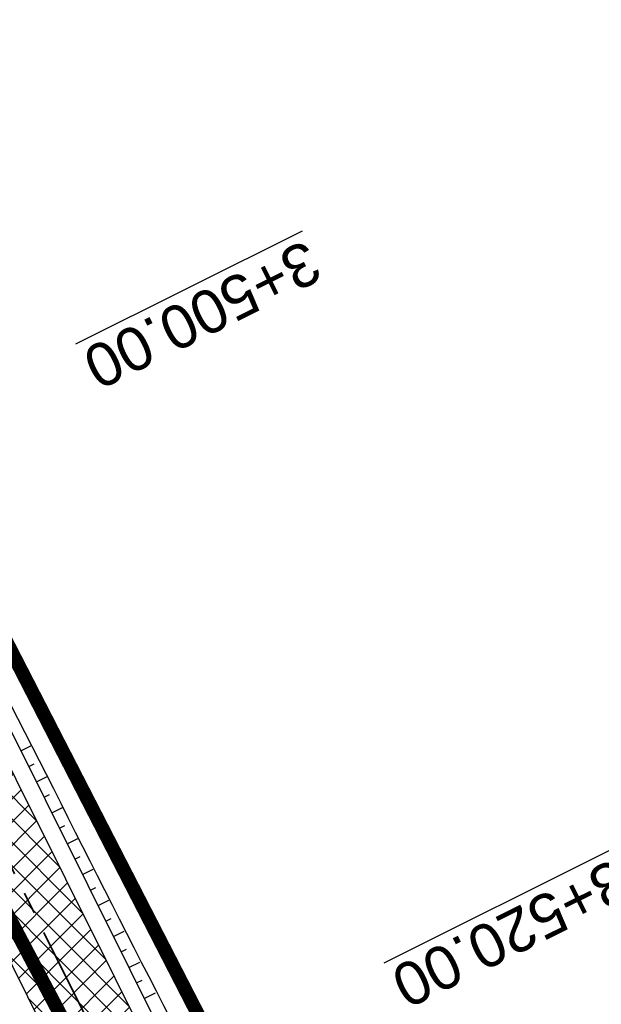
# Model space of a CAD drawing. Header units: metres. Extents: x 7529682 to 7533711, y 5721195 to 5727842.
# Tile 75 of 232: x 7531353 to 7531370, y 5724693 to 5724721. Entities that reach past the tile are written whole.
import ezdxf

# ---------------------------------------------------------------- set-up
doc = ezdxf.new("R2010")
doc.units = ezdxf.units.M
for name, pattern in [('817-dzialki-09-05-04$0$HIDDEN', [0.375, 0.25, -0.125]), ('ACAD_ISO05W100', [33, 24, -3, 0, -3, 0, -3]), ('CENTER2', [28.575000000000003, 19.05, -3.175, 3.175, -3.175])]:
    doc.linetypes.add(name, pattern=pattern)
for name, color, linetype in [('C-DROGI-SYTUACJA', 7, 'Continuous'), ('D-pobocza', 60, 'Continuous'), ('D-skarpa', 2, 'Continuous'), ('D-skarpa-kreskowanie', 2, 'Continuous')]:
    doc.layers.add(name, color=color, linetype=linetype)
for name, color, linetype, lineweight, true_color in [('D-hatch-ciag-pieszo-rowerowy', 7, 'Continuous', 13, 0xff9f80), ('D-LR-etap-III', 7, '817-dzialki-09-05-04$0$HIDDEN', 50, 0x00008f), ('D-przekroje-pop', 7, 'Continuous', 50, 0x000099)]:
    doc.layers.add(name, color=color, linetype=linetype, lineweight=lineweight, true_color=true_color)
doc.layers.add('D-obrzeża', color=2, linetype='Continuous', lineweight=30)
doc.layers.add('D-pas-drogowy', color=7, linetype='ACAD_ISO05W100', lineweight=50)
doc.styles.get("Standard").update_dxf_attribs({"font": 'arial.ttf'})

msp = doc.modelspace()

# ---------------------------------------------------------------- hatches: boundary and pattern name
at = {"layer": 'D-hatch-ciag-pieszo-rowerowy'}
h = msp.add_hatch(dxfattribs=at)
h.set_pattern_fill('ANSI37', color=256, scale=0.15, style=0)
h.set_pattern_definition([(45, (0.8853450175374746, 0.4649341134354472), (-0.3367596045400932, 0.3367596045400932), []), (135, (0.8853450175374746, 0.4649341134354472), (-0.3367596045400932, -0.3367596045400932), [])])
h.paths.add_polyline_path([(7531367.377036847, 5724666.22135762), (7531369.43540033, 5724667.677868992), (7531364.840925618, 5724676.397640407), (7531345.224062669, 5724715.750217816), (7531314.267532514, 5724772.612506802), (7531308.110039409, 5724784.431605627), (7531305.884994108, 5724783.291926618), (7531312.052212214, 5724771.453899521), (7531343.011382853, 5724714.585280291), (7531362.628782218, 5724675.232985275)])

# ---------------------------------------------------------------- linework, layer by layer
at = {"layer": 'C-DROGI-SYTUACJA', "color": 10, "linetype": 'CENTER2', "lineweight": 35, "ltscale": 0.2}
msp.add_lwpolyline([(7531154.313313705, 5725078.4002911, -0.06893621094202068), (7531156.868938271, 5725074.829562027), (7531166.993104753, 5725055.549823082, -0.06873154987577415), (7531168.47910387, 5725051.431584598), (7531169.100428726, 5725048.502816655, 0.0687825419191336), (7531171.889509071, 5725040.775727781), (7531203.620916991, 5724980.378493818), (7531234.800499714, 5724921.534907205), (7531259.930515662, 5724874.055069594), (7531293.333031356, 5724810.085976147), (7531313.159872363, 5724772.033203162), (7531341.528881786, 5724719.923105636, -0.009023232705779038), (7531346.533284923, 5724710.322073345), (7531363.734853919, 5724675.815312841), (7531380.064961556, 5724644.822693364), (7531398.584264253, 5724609.362510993), (7531424.896642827, 5724559.228182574), (7531446.141834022, 5724518.960513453), (7531474.815809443, 5724464.451899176), (7531498.201389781, 5724419.897359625)], format="xyb", dxfattribs=at)
at = {"layer": 'D-LR-etap-III', "ltscale": 10, "flags": 128}
msp.add_lwpolyline([(7531750.474471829, 5723895.103125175, 0.4, 0.4, 0), (7531750.505, 5723895.13, 0.4, 0.4, 0), (7531682.71, 5724022.92, 0.4, 0.4, 0), (7531619.177023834, 5724147.203692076, 0.4, 0.4, 0), (7531592.308960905, 5724198.48863389, 0.4, 0.4, 0), (7531553.263875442, 5724272.918564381, 0.4, 0.4, 0), (7531504.019999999, 5724366.79, 0.4, 0.4, 0), (7531482.09, 5724407.62, 0.4, 0.4, 0), (7531412.350402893, 5724541.182759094, 0.4, 0.4, 0), (7531388.463669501, 5724586.929768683, 0.4, 0.4, 0), (7531345.12, 5724669.94, 0.4, 0.4, 0), (7531127.66, 5725081.67, 0.4, 0.4, 0), (7531059.253139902, 5725211.040795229, 0.4, 0.4, 0), (7531008.007244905, 5725307.953830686, 0.4, 0.4, 0), (7530964.181635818, 5725390.835555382, 0.4, 0.4, 0), (7530914.557354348, 5725484.683561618, 0.4, 0.4, 0), (7530865.243241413, 5725577.493975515, 0.4, 0.4, 0), (7530840.085257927, 5725624.058651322, 0.4, 0.4, 0), (7530802.559525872, 5725694.924584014, 0.4, 0.4, 0), (7530755.54, 5725787.51, 0.4, 0.4, 0), (7530708.717810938, 5725876.303221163, 0.4, 0.4, 0), (7530695.12, 5725902.09, 0.4, 0.4, 0), (7530642.91397006, 5726001.07839487, 0.4, 0.4, 0), (7530634.934723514, 5726016.146615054, 0.4, 0.4, 0), (7530610.820000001, 5726061.929999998, 0.4, 0.4, 0), (7530610.820000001, 5726061.929999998, 0.4, 0.4, 0), (7530607.21, 5726063.51, 0.4, 0.4, 0), (7530597.42, 5726080.68, 0.4, 0.4, 0), (7530591.16, 5726088.44, 0.4, 0.4, 0), (7530581.28, 5726107.21, 0.4, 0.4, 0), (7530571.29, 5726130.56, 0.4, 0.4, 0), (7530549.554994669, 5726171.527317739, 0.4, 0.4, 0), (7530531.014309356, 5726206.473807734, 0.4, 0.4, 0), (7530516.461208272, 5726236.016618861, 0.4, 0.4, 0), (7530500.798929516, 5726266.141265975, 0.4, 0.4, 0), (7530491.349999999, 5726283.94, 0.4, 0.4, 0), (7530482.4, 5726303.41, 0.4, 0.4, 0), (7530482.4, 5726303.41, 0.4, 0.4, 0), (7530450.41, 5726357.28, 0.4, 0.4, 0), (7530397.759396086, 5726458.499907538, 0.4, 0.4, 0), (7530334.707815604, 5726583.664702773, 0.4, 0.4, 0), (7530303.939274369, 5726645.167943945, 0.4, 0.4, 0), (7530300.509779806, 5726651.777515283, 0.4, 0.4, 0), (7530289.213532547, 5726671.966724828, 0.4, 0.4, 0), (7530281.54, 5726685.57, 0.4, 0.4, 0), (7530261.37085633, 5726724.163374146, 0.4, 0.4, 0), (7530254.03, 5726738.21, 0.4, 0.4, 0), (7530197.219999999, 5726845.06, 0.4, 0.4, 0), (7530194.71, 5726849.15, 0.4, 0.4, 0), (7530195.92, 5726850.75, 0.4, 0.4, 0), (7530170.546669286, 5726892.961489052, 0.4, 0.4, 0), (7530143.174718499, 5726945.065838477, 0.4, 0.4, 0), (7530105.059999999, 5727018.32, 0.4, 0.4, 0), (7530100.059999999, 5727027.16, 0.4, 0.4, 0), (7530062.318670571, 5727099.625398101, 0.4, 0.4, 0), (7530015.378537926, 5727189.420463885, 0.4, 0.4, 0), (7529983.207960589, 5727250.206596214, 0.4, 0.4, 0), (7529953.284293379, 5727306.74720398, 0.4, 0.4, 0), (7529900.67053443, 5727406.15903814, 0.4, 0.4, 0), (7529890.630239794, 5727425.131178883, 0.4, 0.4, 0), (7529875.155383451, 5727454.426350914, 0.4, 0.4, 0), (7529857.560096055, 5727487.787346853, 0.4, 0.4, 0), (7529835.194401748, 5727530.19312405, 0.4, 0.4, 0), (7529811.740544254, 5727574.662079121, 0.4, 0.4, 0), (7529792.101859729, 5727611.922638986, 0.4, 0.4, 0), (7529768.066117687, 5727657.469613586, 0.4, 0.4, 0), (7529755.210566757, 5727682.131373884, 0.4, 0.4, 0), (7529753.309999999, 5727681.13, 0.4, 0.4, 0), (7529739.21, 5727707.77, 0.4, 0.4, 0), (7529735.394745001, 5727711.251990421, 0.4, 0.4, 0), (7529725.42, 5727730.2, 0.4, 0.4, 0), (7529723.55, 5727729.88, 0.4, 0.4, 0), (7529695.566668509, 5727782.932080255, 0.4, 0.4, 0), (7529717.67971874, 5727794.024357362, 0.4, 0.4, 0), (7529736.274870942, 5727758.647400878, 0.4, 0.4, 0), (7529736.274870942, 5727758.647400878, 0.4, 0.4, 0), (7529744.511003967, 5727750.406106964, 0.4, 0.4, 0), (7529744.511003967, 5727750.406106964, 0.4, 0.4, 0), (7529750.282568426, 5727738.549848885, 0.4, 0.4, 0), (7529777.108510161, 5727687.569424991, 0.4, 0.4, 0), (7529796.51537536, 5727651.329932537, 0.4, 0.4, 0), (7529814.937945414, 5727616.793170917, 0.4, 0.4, 0), (7529839.006722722, 5727572.303976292, 0.4, 0.4, 0), (7529860.617626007, 5727532.509108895, 0.4, 0.4, 0), (7529882.348967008, 5727491.504261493, 0.4, 0.4, 0), (7529904.865139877, 5727449.096370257, 0.4, 0.4, 0), (7529920.747384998, 5727418.884773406, 0.4, 0.4, 0), (7529946.676504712, 5727368.547487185, 0.4, 0.4, 0), (7529972.024701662, 5727320.573310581, 0.4, 0.4, 0), (7529987.740014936, 5727290.153392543, 0.4, 0.4, 0), (7529996.497385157, 5727273.661630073, 0.4, 0.4, 0), (7530017.541471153, 5727234.202689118, 0.4, 0.4, 0), (7530033.053657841, 5727204.864166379, 0.4, 0.4, 0), (7530051.622983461, 5727170.222745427, 0.4, 0.4, 0), (7530069.276612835, 5727137.015751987, 0.4, 0.4, 0), (7530089.385386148, 5727097.533639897, 0.4, 0.4, 0), (7530109.712512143, 5727060.746615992, 0.4, 0.4, 0), (7530136.769722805, 5727011.640131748, 0.4, 0.4, 0), (7530162.446686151, 5726962.743777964, 0.4, 0.4, 0), (7530187.674104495, 5726916.992101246, 0.4, 0.4, 0), (7530207.820739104, 5726879.335323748, 0.4, 0.4, 0), (7530230.625609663, 5726834.518686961, 0.4, 0.4, 0), (7530262.288093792, 5726776.61832811, 0.4, 0.4, 0), (7530277.509672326, 5726760.213143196, 0.4, 0.4, 0), (7530286.036865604, 5726744.106684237, 0.4, 0.4, 0), (7530288.097472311, 5726735.884066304, 0.4, 0.4, 0), (7530290.393870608, 5726725.046963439, 0.4, 0.4, 0), (7530296.17664807, 5726713.582980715, 0.4, 0.4, 0), (7530302.726195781, 5726701.18226779, 0.4, 0.4, 0), (7530325.685047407, 5726657.466383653, 0.4, 0.4, 0), (7530343.243978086, 5726623.648592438, 0.4, 0.4, 0), (7530360.229820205, 5726591.746871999, 0.4, 0.4, 0), (7530383.20855044, 5726548.059469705, 0.4, 0.4, 0), (7530406.017875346, 5726503.605514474, 0.4, 0.4, 0), (7530427.464919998, 5726462.620289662, 0.4, 0.4, 0), (7530447.9278544, 5726424.388014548, 0.4, 0.4, 0), (7530471.126878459, 5726379.920667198, 0.4, 0.4, 0), (7530490.501003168, 5726343.033350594, 0.4, 0.4, 0), (7530509.499458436, 5726306.733076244, 0.4, 0.4, 0), (7530529.890269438, 5726267.244072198, 0.4, 0.4, 0), (7530543.852446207, 5726238.990319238, 0.4, 0.4, 0), (7530554.808897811, 5726218.943990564, 0.4, 0.4, 0), (7530559.027108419, 5726212.223286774, 0.4, 0.4, 0), (7530563.060988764, 5726206.409670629, 0.4, 0.4, 0), (7530566.93354971, 5726200.463543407, 0.4, 0.4, 0), (7530569.771022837, 5726194.901501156, 0.4, 0.4, 0), (7530571.47319415, 5726191.282350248, 0.4, 0.4, 0), (7530572.839142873, 5726188.024533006, 0.4, 0.4, 0), (7530575.295071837, 5726182.034664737, 0.4, 0.4, 0), (7530579.736851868, 5726173.306070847, 0.4, 0.4, 0), (7530583.3, 5726167.41, 0.4, 0.4, 0), (7530593.4, 5726163.33, 0.4, 0.4, 0), (7530598.618375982, 5726155.264489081, 0.4, 0.4, 0), (7530608.258304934, 5726140.497132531, 0.4, 0.4, 0), (7530603.269999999, 5726136.83, 0.4, 0.4, 0), (7530606.53, 5726131.84, 0.4, 0.4, 0), (7530604.239057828, 5726124.21679044, 0.4, 0.4, 0), (7530605.847136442, 5726121.630127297, 0.4, 0.4, 0), (7530608.971611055, 5726116.164124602, 0.4, 0.4, 0), (7530618.114293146, 5726097.791111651, 0.4, 0.4, 0), (7530651.213125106, 5726034.959524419, 0.4, 0.4, 0), (7530670.243741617, 5725998.61095082, 0.4, 0.4, 0), (7530698.075474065, 5725945.952624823, 0.4, 0.4, 0), (7530716.505955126, 5725911.3051464, 0.4, 0.4, 0), (7530735.223454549, 5725875.667401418, 0.4, 0.4, 0), (7530752.504235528, 5725842.154920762, 0.4, 0.4, 0), (7530778.310652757, 5725793.501254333, 0.4, 0.4, 0), (7530797.499961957, 5725756.381811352, 0.4, 0.4, 0), (7530812.518974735, 5725728.28874362, 0.4, 0.4, 0), (7530820.039295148, 5725713.160404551, 0.4, 0.4, 0), (7530822.422446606, 5725710.193574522, 0.4, 0.4, 0), (7530833.154893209, 5725688.800634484, 0.4, 0.4, 0), (7530849.629354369, 5725656.158601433, 0.4, 0.4, 0), (7530867.98290276, 5725621.963939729, 0.4, 0.4, 0), (7530872.629809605, 5725612.88760475, 0.4, 0.4, 0), (7530880.354488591, 5725597.594500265, 0.4, 0.4, 0), (7530883.839446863, 5725593.389159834, 0.4, 0.4, 0), (7530891.782113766, 5725587.763349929, 0.4, 0.4, 0), (7530895.038670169, 5725584.280746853, 0.4, 0.4, 0), (7530897.033644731, 5725580.941110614, 0.4, 0.4, 0), (7530900.951646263, 5725579.945856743, 0.4, 0.4, 0), (7530904.80970798, 5725571.977328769, 0.4, 0.4, 0), (7530903.682362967, 5725568.566434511, 0.4, 0.4, 0), (7530908.900614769, 5725558.844845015, 0.4, 0.4, 0), (7530910.252030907, 5725545.671606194, 0.4, 0.4, 0), (7530912.872986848, 5725538.645543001, 0.4, 0.4, 0), (7530945.278171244, 5725478.464284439, 0.4, 0.4, 0), (7530959.692318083, 5725450.24628822, 0.4, 0.4, 0), (7531002.82670893, 5725368.192370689, 0.4, 0.4, 0), (7531044.703532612, 5725290.314293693, 0.4, 0.4, 0), (7531064.098839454, 5725253.212562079, 0.4, 0.4, 0), (7531083.010253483, 5725216.677517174, 0.4, 0.4, 0), (7531113.013137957, 5725158.465613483, 0.4, 0.4, 0), (7531137.364304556, 5725113.07076138, 0.4, 0.4, 0), (7531150.830830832, 5725086.711759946, 0.4, 0.4, 0), (7531159.745663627, 5725076.640848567, 0.4, 0.4, 0), (7531166.309999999, 5725074.58, 0.4, 0.4, 0), (7531172.29, 5725062.58, 0.4, 0.4, 0), (7531170.589828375, 5725055.605912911, 0.4, 0.4, 0), (7531173.732823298, 5725044.080706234, 0.4, 0.4, 0), (7531215.342008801, 5724964.859648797, 0.4, 0.4, 0), (7531238.054496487, 5724921.684649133, 0.4, 0.4, 0), (7531262.389821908, 5724875.282876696, 0.4, 0.4, 0), (7531295.587160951, 5724811.265731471, 0.4, 0.4, 0), (7531348.487908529, 5724712.362812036, 0.4, 0.4, 0), (7531363.740817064, 5724682.68394264, 0.4, 0.4, 0), (7531366.986905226, 5724675.865317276, 0.4, 0.4, 0), (7531382.541261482, 5724646.110625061, 0.4, 0.4, 0), (7531401.299165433, 5724610.874551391, 0.4, 0.4, 0), (7531428.964837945, 5724558.862274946, 0.4, 0.4, 0), (7531449.111202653, 5724520.397801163, 0.4, 0.4, 0), (7531477.292992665, 5724465.831467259, 0.4, 0.4, 0), (7531500.996290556, 5724421.112506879, 0.4, 0.4, 0), (7531512.121834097, 5724400.549045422, 0.4, 0.4, 0), (7531513.78163794, 5724396.757451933, 0.4, 0.4, 0), (7531526.32, 5724379.39, 0.4, 0.4, 0), (7531566.783642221, 5724302.73628205, 0.4, 0.4, 0), (7531578.579156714, 5724282.774819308, 0.4, 0.4, 0), (7531584.232619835, 5724273.111246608, 0.4, 0.4, 0), (7531590.109283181, 5724263.508189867, 0.4, 0.4, 0), (7531593.027899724, 5724258.771479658, 0.4, 0.4, 0), (7531595.711841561, 5724254.226824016, 0.4, 0.4, 0), (7531601.659976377, 5724243.898197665, 0.4, 0.4, 0), (7531606.097733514, 5724235.986407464, 0.4, 0.4, 0), (7531609.382207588, 5724230.799061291, 0.4, 0.4, 0), (7531611.580260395, 5724227.671180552, 0.4, 0.4, 0), (7531612.707802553, 5724225.86410867, 0.4, 0.4, 0), (7531618.665224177, 5724214.480919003, 0.4, 0.4, 0), (7531619.885522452, 5724212.333950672, 0.4, 0.4, 0), (7531620.931818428, 5724210.787064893, 0.4, 0.4, 0), (7531623.518605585, 5724207.111542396, 0.4, 0.4, 0), (7531626.143926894, 5724203.61306897, 0.4, 0.4, 0), (7531632.022984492, 5724196.485954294, 0.4, 0.4, 0), (7531653.949089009, 5724152.617641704, 0.4, 0.4, 0), (7531656.750690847, 5724143.103797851, 0.4, 0.4, 0), (7531659.61440691, 5724133.254504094, 0.4, 0.4, 0), (7531661.627147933, 5724128.646047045, 0.4, 0.4, 0.01093811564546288), (7531674.314987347, 5724101.43546424, 0.4, 0.4, 0), (7531685.137626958, 5724081.408252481, 0.4, 0.4, 0), (7531692.159945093, 5724066.277333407, 0.4, 0.4, 0), (7531699.662164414, 5724051.388120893, 0.4, 0.4, 0), (7531704.480624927, 5724040.808561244, 0.4, 0.4, 0), (7531704.480624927, 5724040.808561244, 0.4, 0.4, 0), (7531704.401251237, 5724037.368913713, 0.4, 0.4, 0), (7531720.383609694, 5724003.441317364, 0.4, 0.4, 0), (7531728.79890528, 5723986.206298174, 0.4, 0.4, 0), (7531733.237926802, 5723977.192631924, 0.4, 0.4, 0), (7531736.750027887, 5723969.505210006, 0.4, 0.4, 0), (7531737.336143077, 5723968.518916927, 0.4, 0.4, 0), (7531738.285051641, 5723967.699360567, 0.4, 0.4, 0), (7531742.180915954, 5723962.346428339, 0.4, 0.4, 0), (7531744.286141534, 5723958.615526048, 0.4, 0.4, 0), (7531755.393260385, 5723944.192617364, 0.4, 0.4, 0), (7531758.69, 5723936.76, 0.4, 0.4, 0), (7531780.08, 5723929.25, 0.4, 0.4, 0), (7531792.611989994, 5723906.337708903, 0.4, 0.4, 0), (7531792.611989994, 5723906.337708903, 0.4, 0.4, 0), (7531756.962094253, 5723883.055323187, 0.4, 0.4, 0), (7531750.46, 5723895.130000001, 0.4, 0.4, 0), (7531750.46, 5723895.130000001, 0, 0, 0)], format="xyseb", dxfattribs=at)
at = {"layer": 'D-obrzeża'}
for points in [[(7531162.547399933, 5725061.317843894), (7531165.881540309, 5725054.958839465, -0.06857369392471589), (7531167.270284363, 5725051.106338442), (7531167.914945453, 5725048.067569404, 0.06878949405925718), (7531170.704411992, 5725040.339745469), (7531202.515371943, 5724979.795162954), (7531233.695975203, 5724920.949650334), (7531258.824090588, 5724873.473403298), (7531292.224994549, 5724809.507396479), (7531312.052212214, 5724771.453899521), (7531340.423454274, 5724719.339022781, -0.009020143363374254), (7531345.426151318, 5724709.741280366), (7531362.628782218, 5724675.232985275), (7531378.958019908, 5724644.242016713), (7531397.476854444, 5724608.78273076), (7531423.790449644, 5724558.646084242), (7531445.035916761, 5724518.377892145), (7531473.709538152, 5724463.869950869), (7531497.094585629, 5724419.316425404), (7531505.905040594, 5724402.510940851, -0.03317121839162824), (7531508.586352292, 5724396.450655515), (7531511.248060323, 5724389.164100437)], [(7531369.43540033, 5724667.677868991), (7531364.840925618, 5724676.397640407), (7531347.640418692, 5724710.902865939, 0.009026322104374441), (7531342.634309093, 5724720.507188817), (7531314.267532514, 5724772.612506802), (7531308.109506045, 5724784.431332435)]]:
    msp.add_lwpolyline(points, format="xyb", dxfattribs=at)
at = {"layer": 'D-pas-drogowy', "ltscale": 0.2, "flags": 128}
msp.add_lwpolyline([(7531633.018560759, 5724182.834272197, 0.4, 0.4, 0), (7531617.558899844, 5724211.608162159, 0.4, 0.4, 0), (7531566.783642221, 5724302.73628205, 0.4, 0.4, 0), (7531538.419082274, 5724356.469679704, 0.4, 0.4, 0), (7531526.32, 5724379.39, 0.4, 0.4, 0), (7531516.102085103, 5724393.607319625, 0.4, 0.4, 0.001485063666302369), (7531513.78037409, 5724396.837773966, 0.4, 0.4, 0), (7531501.87, 5724413.41, 0.4, 0.4, 0), (7531474.926107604, 5724464.507896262, 0.4, 0.4, 0), (7531446.200436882, 5724518.992313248, 0.4, 0.4, 0), (7531424.962185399, 5724559.262257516, 0.4, 0.4, 0), (7531398.444460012, 5724609.565801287, 0.4, 0.4, 0), (7531379.647455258, 5724645.216004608, 0.4, 0.4, 0), (7531365.23, 5724672.56, 0.4, 0.4, 0), (7531341.305752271, 5724717.915356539, 0.4, 0.4, 0), (7531312.899996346, 5724771.788898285, 0.4, 0.4, 0), (7531292.590923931, 5724810.306502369, 0.4, 0.4, 0), (7531259.391619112, 5724873.271351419, 0.4, 0.4, 0), (7531233.740401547, 5724921.922582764, 0.4, 0.4, 0), (7531203.072738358, 5724980.092044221, 0.4, 0.4, 0), (7531173.471398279, 5725036.225177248, 0.4, 0.4, 0), (7531168.269999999, 5725046.09, 0.4, 0.4, 0), (7531172.29, 5725062.58, 0.4, 0.4, 0), (7531166.309999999, 5725074.58, 0.4, 0.4, 0), (7531150.32, 5725079.6, 0.4, 0.4, 0), (7531141.5, 5725096.43, 0.4, 0.4, 0), (7531109.311735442, 5725157.814415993, 0.4, 0.4, 0), (7531086.641300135, 5725201.047918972, 0.4, 0.4, 0), (7531059.198258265, 5725253.383662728, 0.4, 0.4, 0), (7531028.206828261, 5725312.48946212, 0.4, 0.4, 0), (7530999.104694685, 5725367.990143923, 0.4, 0.4, 0), (7530956.247527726, 5725449.724815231, 0.4, 0.4, 0), (7530924.397774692, 5725510.463768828, 0.4, 0.4, 0), (7530897.509999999, 5725561.74, 0.4, 0.4, 0), (7530894.46, 5725566.14, 0.4, 0.4, 0), (7530892.16, 5725570.49, 0.4, 0.4, 0), (7530869.362688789, 5725613.307018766, 0.4, 0.4, 0), (7530861.693971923, 5725627.704613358, 0.4, 0.4, 0), (7530852.74, 5725644.52, 0.4, 0.4, 0), (7530831.509999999, 5725684.2, 0.4, 0.4, 0), (7530811.13, 5725722.52, 0.4, 0.4, 0), (7530792.3476413, 5725757.940652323, 0.4, 0.4, 0), (7530768.03, 5725803.8, 0.4, 0.4, 0), (7530748.768542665, 5725840.178507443, 0.4, 0.4, 0), (7530727.7, 5725879.97, 0.4, 0.4, 0), (7530712.0981582, 5725909.54523909, 0.4, 0.4, 0), (7530693.644105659, 5725944.645156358, 0.4, 0.4, 0), (7530665.702224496, 5725997.538976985, 0.4, 0.4, 0), (7530641.759999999, 5726042.88, 0.4, 0.4, 0), (7530616.5, 5726091.48, 0.4, 0.4, 0), (7530604.628439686, 5726114.319880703, 0.4, 0.4, -0.007762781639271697), (7530602.5, 5726118.43, 0.4, 0.4, 0), (7530603.992037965, 5726123.394821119, 0.4, 0.4, 0), (7530606.53, 5726131.84, 0.4, 0.4, 0), (7530603.269999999, 5726136.83, 0.4, 0.4, 0), (7530593.775620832, 5726151.368713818, 0.4, 0.4, 0), (7530590.202637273, 5726156.84001263, 0.4, 0.4, 0), (7530583.3, 5726167.41, 0.4, 0.4, 0), (7530580.578343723, 5726170.427567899, 0.4, 0.4, 0), (7530575.849999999, 5726175.67, 0.4, 0.4, 0), (7530569.009999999, 5726186.66, 0.4, 0.4, 0), (7530562.555322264, 5726199.189409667, 0.4, 0.4, 0), (7530555.67, 5726211.39, 0.4, 0.4, 0), (7530548.29, 5726224.23, 0.4, 0.4, 0), (7530540.58, 5726237.71, 0.4, 0.4, 0), (7530532.679999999, 5726252.65, 0.4, 0.4, 0), (7530524.059999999, 5726269.35, 0.4, 0.4, 0), (7530502.82, 5726309.91, 0.4, 0.4, 0), (7530488.83, 5726336.63, 0.4, 0.4, 0), (7530466.03, 5726380.16, 0.4, 0.4, 0), (7530438.469999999, 5726432.77, 0.4, 0.4, 0), (7530424.53, 5726459.09, 0.4, 0.4, 0), (7530401.63, 5726502.97, 0.4, 0.4, 0), (7530383.38, 5726538.06, 0.4, 0.4, 0), (7530353.969999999, 5726593.52, 0.4, 0.4, 0), (7530338.469999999, 5726622.74, 0.4, 0.4, 0), (7530322.009999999, 5726653.88, 0.4, 0.4, 0), (7530297.54, 5726700.33, 0.4, 0.4, 0), (7530287.38, 5726719.6, 0.4, 0.4, 0), (7530285.94993921, 5726722.315508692, 0.4, 0.4, 0), (7530280.259999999, 5726733.12, 0.4, 0.4, 0), (7530266.73, 5726758.74, 0.4, 0.4, 0), (7530260.42, 5726770.47, 0.4, 0.4, 0), (7530253.25, 5726783.82, 0.4, 0.4, 0), (7530244.95, 5726799.33, 0.4, 0.4, 0), (7530239.389999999, 5726808.49, 0.4, 0.4, 0), (7530238.29, 5726807.9, 0.4, 0.4, 0), (7530218.11, 5726850.67, 0.4, 0.4, 0), (7530175.906646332, 5726928.168028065, 0.4, 0.4, 0), (7530096.679999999, 5727076.15, 0.4, 0.4, 0), (7530094.679999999, 5727079.89, 0.4, 0.4, 0), (7530064.59693469, 5727135.522637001, 0.4, 0.4, 0), (7530046.730970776, 5727168.8921561, 0.4, 0.4, 0), (7530025.803045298, 5727208.461374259, 0.4, 0.4, 0), (7530012.846501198, 5727232.979315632, 0.4, 0.4, 0), (7529994.15, 5727268.45, 0.4, 0.4, 0), (7529981.670868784, 5727291.93018666, 0.4, 0.4, 0), (7529949.889999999, 5727351.73, 0.4, 0.4, 0), (7529924.75, 5727399.03, 0.4, 0.4, 0), (7529915.515824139, 5727417.099754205, 0.4, 0.4, 0), (7529885.83, 5727475.19, 0.4, 0.4, 0), (7529862.559999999, 5727519.97, 0.4, 0.4, 0), (7529852.984923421, 5727538.191086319, 0.4, 0.4, 0), (7529836.513084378, 5727569.51130111, 0.4, 0.4, 0), (7529815.36890814, 5727609.140983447, 0.4, 0.4, 0), (7529792.795203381, 5727651.247499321, 0.4, 0.4, 0), (7529774.199114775, 5727685.858348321, 0.4, 0.4, 0), (7529746.966026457, 5727736.059440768, 0.4, 0.4, 0), (7529733.92, 5727757.62, 0.4, 0.4, 0), (7529708.607472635, 5727806.388536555, 0.4, 0.4, 0), (7529688.491967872, 5727796.344621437, 0.4, 0.4, 0), (7529723.55, 5727729.88, 0.4, 0.4, 0), (7529725.42, 5727730.2, 0.4, 0.4, 0), (7529735.38, 5727711.28, 0.4, 0.4, 0), (7529739.21, 5727707.77, 0.4, 0.4, 0), (7529753.309999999, 5727681.13, 0.4, 0.4, 0), (7529755.178396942, 5727682.114424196, 0.4, 0.4, 0), (7529792.101859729, 5727611.922638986, 0.4, 0.4, 0), (7529811.740544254, 5727574.662079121, 0.4, 0.4, 0), (7529835.194401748, 5727530.19312405, 0.4, 0.4, 0), (7529857.560096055, 5727487.787346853, 0.4, 0.4, 0), (7529875.155383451, 5727454.426350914, 0.4, 0.4, 0), (7529890.630239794, 5727425.131178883, 0.4, 0.4, 0), (7529900.67053443, 5727406.15903814, 0.4, 0.4, 0), (7529953.284293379, 5727306.74720398, 0.4, 0.4, 0), (7529983.207960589, 5727250.206596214, 0.4, 0.4, 0), (7530015.378537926, 5727189.420463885, 0.4, 0.4, 0), (7530062.318670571, 5727099.625398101, 0.4, 0.4, 0), (7530100.059999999, 5727027.16, 0.4, 0.4, 0), (7530105.059999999, 5727018.32, 0.4, 0.4, 0), (7530143.174718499, 5726945.065838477, 0.4, 0.4, 0), (7530170.546669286, 5726892.961489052, 0.4, 0.4, 0), (7530195.92, 5726850.75, 0.4, 0.4, 0), (7530194.71, 5726849.15, 0.4, 0.4, 0), (7530197.219999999, 5726845.06, 0.4, 0.4, 0), (7530254.03, 5726738.21, 0.4, 0.4, 0), (7530261.37085633, 5726724.163374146, 0.4, 0.4, 0), (7530281.54, 5726685.57, 0.4, 0.4, 0), (7530289.213532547, 5726671.966724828, 0.4, 0.4, 0), (7530300.509779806, 5726651.777515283, 0.4, 0.4, 0), (7530303.939274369, 5726645.167943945, 0.4, 0.4, 0), (7530334.707815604, 5726583.664702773, 0.4, 0.4, 0), (7530397.759396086, 5726458.499907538, 0.4, 0.4, 0), (7530450.41, 5726357.28, 0.4, 0.4, 0), (7530482.4, 5726303.41, 0.4, 0.4, 0), (7530483.687990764, 5726301.003383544, 0.4, 0.4, 0), (7530491.349999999, 5726283.94, 0.4, 0.4, 0), (7530512.67, 5726243.78, 0.4, 0.4, 0), (7530529.429999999, 5726209.46, 0.4, 0.4, 0), (7530571.29, 5726130.56, 0.4, 0.4, 0), (7530581.28, 5726107.21, 0.4, 0.4, 0), (7530591.16, 5726088.44, 0.4, 0.4, 0), (7530597.42, 5726080.68, 0.4, 0.4, 0), (7530607.21, 5726063.51, 0.4, 0.4, 0), (7530610.820000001, 5726061.929999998, 0.4, 0.4, 0), (7530634.934723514, 5726016.146615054, 0.4, 0.4, 0), (7530642.91397006, 5726001.07839487, 0.4, 0.4, 0), (7530695.12, 5725902.09, 0.4, 0.4, 0), (7530708.717810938, 5725876.303221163, 0.4, 0.4, 0), (7530755.54, 5725787.51, 0.4, 0.4, 0), (7530802.559525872, 5725694.924584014, 0.4, 0.4, 0), (7530840.085257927, 5725624.058651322, 0.4, 0.4, 0), (7530865.243241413, 5725577.493975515, 0.4, 0.4, 0), (7530914.557354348, 5725484.683561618, 0.4, 0.4, 0), (7530964.181635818, 5725390.835555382, 0.4, 0.4, 0), (7531008.007244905, 5725307.953830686, 0.4, 0.4, 0), (7531059.253139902, 5725211.040795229, 0.4, 0.4, 0), (7531127.66, 5725081.67, 0.4, 0.4, 0), (7531345.12, 5724669.94, 0.4, 0.4, 0), (7531388.463669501, 5724586.929768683, 0.4, 0.4, 0), (7531412.350402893, 5724541.182759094, 0.4, 0.4, 0), (7531482.09, 5724407.62, 0.4, 0.4, 0), (7531504.019999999, 5724366.79, 0.4, 0.4, 0), (7531519.374444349, 5724337.520497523, 0.4, 0.4, 0), (7531563.748815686, 5724252.931583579, 0.4, 0.4, 0), (7531602.175111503, 5724179.681224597, 0.4, 0.4, 0), (7531619.177023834, 5724147.203692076, 0.4, 0.4, 0), (7531625.038493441, 5724135.63500206, 0.4, 0.4, 0), (7531656.796442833, 5724073.31633882, 0.4, 0.4, 0), (7531675.12, 5724037.36, 0.4, 0.4, 0), (7531682.71, 5724022.92, 0.4, 0.4, 0), (7531705.565196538, 5723979.810545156, 0.4, 0.4, 0), (7531736.605941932, 5723921.261514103, 0.4, 0.4, 0), (7531750.46, 5723895.130000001, 0.4, 0.4, 0), (7531740.769999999, 5723886.56, 0.4, 0.4, 0), (7531732.86, 5723885, 0.4, 0.4, 0), (7531722.179999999, 5723887.77, 0.4, 0.4, 0), (7531729.87, 5723862.17, 0.4, 0.4, 0), (7531742.92, 5723861.93, 0.4, 0.4, 0), (7531763.71, 5723859.52, 0.4, 0.4, 0), (7531768.42, 5723854.12, 0.4, 0.4, 0), (7531787.42, 5723817.97, 0.4, 0.4, 0), (7531795.57, 5723809.82, 0.4, 0.4, 0), (7531816.346897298, 5723819.850397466, 0.4, 0.4, 0), (7531816.346897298, 5723819.850397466, 0.4, 0.4, 0), (7531805.059999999, 5723843.23, 0.4, 0.4, 0), (7531803.61, 5723886.23, 0.4, 0.4, 0), (7531803.61, 5723886.23, 0.4, 0.4, 0), (7531780.08, 5723929.25, 0.4, 0.4, 0), (7531758.69, 5723936.76, 0.4, 0.4, 0), (7531749.3590272, 5723946.412126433, 0.4, 0.4, 0), (7531742.71, 5723953.29, 0.4, 0.4, 0), (7531735.177368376, 5723967.877529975, 0.4, 0.4, 0), (7531722.37, 5723992.68, 0.4, 0.4, 0), (7531705.041669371, 5724030.885563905, 0.4, 0.4, 0), (7531699.469999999, 5724043.17, 0.4, 0.4, 0), (7531692.69, 5724058.11, 0.4, 0.4, 0), (7531679.672010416, 5724084.016803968, 0.4, 0.4, 0), (7531674.55, 5724094.21, 0.4, 0.4, 0), (7531666.633166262, 5724114.002855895, 0.4, 0.4, 0), (7531649, 5724153.82, 0.4, 0.4, 0), (7531641.49, 5724149.34, 0.4, 0.4, 0), (7531626.04, 5724179.34, 0.4, 0.4, 0), (7531633.03, 5724182.84, 0, 0, 0)], format="xyseb", dxfattribs=at)
at = {"layer": 'D-pobocza'}
msp.add_lwpolyline([(7531369.847073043, 5724667.969171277), (7531365.283277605, 5724676.630717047), (7531348.083277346, 5724711.135171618, 0.00902757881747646), (7531343.076474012, 5724720.740833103), (7531314.710596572, 5724772.844228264), (7531308.552634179, 5724784.662930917)], format="xyb", dxfattribs=at)
at = {"layer": 'D-skarpa', "linetype": 'Continuous'}
for points in [[(7531332.220521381, 5724733.189158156), (7531339.985989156, 5724719.083146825), (7531340.886356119, 5724717.424984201), (7531341.768306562, 5724715.642233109), (7531342.594599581, 5724713.831366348), (7531343.375731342, 5724711.998946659), (7531343.69349421, 5724709.935799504), (7531343.857297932, 5724708.988097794), (7531345.004600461, 5724706.129324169), (7531347.254007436, 5724701.66383365), (7531349.513807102, 5724697.20352387, 0.05924770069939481), (7531357.132536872, 5724684.24099968), (7531359.44000497, 5724679.804452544), (7531361.956917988, 5724674.929014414), (7531364.14143948, 5724670.927535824), (7531366.57613466, 5724666.558776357), (7531366.900890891, 5724665.884433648)], [(7531340.324313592, 5724726.215049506), (7531343.214817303, 5724720.840937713), (7531344.114096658, 5724719.155801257), (7531345.049838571, 5724717.373827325), (7531345.974275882, 5724715.586044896), (7531346.887794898, 5724713.792735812), (7531347.825275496, 5724712.011496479), (7531348.2661871, 5724711.185922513), (7531349.67816132, 5724708.459087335), (7531351.956438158, 5724704.007988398), (7531354.244977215, 5724699.562005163, 0.004895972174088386), (7531361.102222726, 5724686.219882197), (7531363.367859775, 5724681.762482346), (7531365.488707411, 5724677.232905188), (7531365.693255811, 5724676.791573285), (7531367.670181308, 5724672.786840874), (7531369.875290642, 5724668.297111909), (7531369.989951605, 5724668.070273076)]]:
    msp.add_lwpolyline(points, format="xyb", dxfattribs=at)
at = {"layer": 'D-skarpa-kreskowanie', "linetype": 'Continuous'}
for p, q in [((7531353.517307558, 5724700.234507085, 108.9787728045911), (7531353.820908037, 5724700.385851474, 108.7526068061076)), ((7531353.740376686, 5724699.787025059, 108.9797139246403), (7531353.895069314, 5724699.864139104, 108.8644762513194)), ((7531353.963445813, 5724699.339543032, 108.9806550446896), (7531354.277636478, 5724699.496166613, 108.7465999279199)), ((7531354.186514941, 5724698.892061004, 108.9815961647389), (7531354.343171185, 5724698.97015391, 108.8648957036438)), ((7531354.409584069, 5724698.444578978, 108.9825372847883), (7531354.722018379, 5724698.60032702, 108.7497905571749)), ((7531354.632653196, 5724697.997096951, 108.9834784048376), (7531354.788431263, 5724698.074752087, 108.8674321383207)), ((7531354.855722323, 5724697.549614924, 108.9844195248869), (7531355.16640028, 5724697.704487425, 108.7529811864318)), ((7531355.078791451, 5724697.102132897, 108.9853606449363), (7531355.23369134, 5724697.179350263, 108.8699685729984)), ((7531355.301860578, 5724696.654650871, 108.9863017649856), (7531355.610782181, 5724696.808647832, 108.7561718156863)), ((7531355.524929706, 5724696.207168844, 108.9872428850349), (7531355.678951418, 5724696.283948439, 108.872505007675)), ((7531355.747998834, 5724695.759686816, 108.9881840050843), (7531356.055164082, 5724695.912808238, 108.7593624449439)), ((7531355.97106796, 5724695.312204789, 108.9891251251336), (7531356.124211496, 5724695.388546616, 108.8750414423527)), ((7531356.194137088, 5724694.864722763, 108.9900662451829), (7531356.500190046, 5724695.017289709, 108.7620732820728)), ((7531356.417206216, 5724694.417240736, 108.9910073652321), (7531356.571984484, 5724694.494397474, 108.8757058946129)), ((7531356.640275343, 5724693.969758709, 108.9919484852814), (7531356.95333546, 5724694.125818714, 108.7587355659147)), ((7531356.863344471, 5724693.522276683, 108.9928896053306), (7531357.02162632, 5724693.60117995, 108.8749781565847)), ((7531357.086413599, 5724693.074794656, 108.9938307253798), (7531357.406480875, 5724693.234347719, 108.7553978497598))]:
    msp.add_line(p, q, dxfattribs=at)

# ---------------------------------------------------------------- texts
at = {"layer": 'D-przekroje-pop', "lineweight": 30}
for s, p in [('%%U3+500.00', (7531361.767711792, 5724715.044391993)), ('%%U3+520.00', (7531370.690476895, 5724697.145110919))]:
    msp.add_text(s, height=1.25, rotation=206.4961870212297, dxfattribs=at).set_placement(p)

doc.saveas('drawing.dxf')
